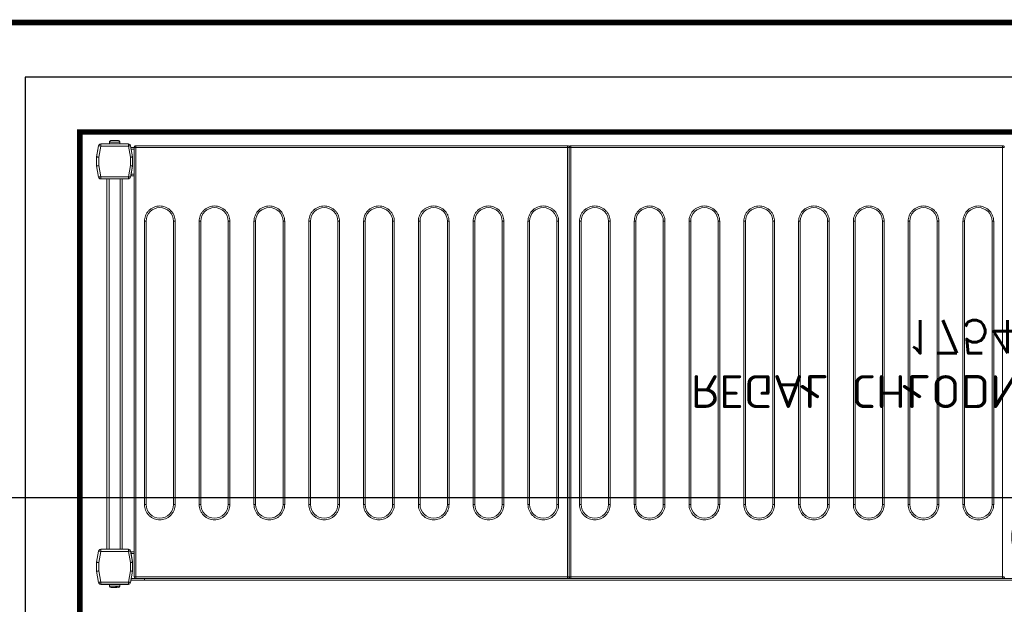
# Model space of a CAD drawing. Header units: millimetres. Extents: x 6161 to 8965, y -9035 to -5431.
# Tile 130 of 256: x 8078 to 8168, y -7031 to -6977. Entities that reach past the tile are written whole.
import ezdxf

# ---------------------------------------------------------------- set-up
doc = ezdxf.new("R2010")
doc.units = ezdxf.units.MM
doc.layers.add('Komory', color=132, linetype='Continuous')
doc.layers.add('Regały', color=3, linetype='Continuous')
doc.styles.add('Arch-Dim', font='romans.shx', dxfattribs={"width": 0.75})
doc.styles.add('RomanS', font='romans.shx')
doc.linetypes.add('BATTING', pattern='A,0.0001,-0.1,[134,ltypeshp.shx,S=0.1,R=0,X=-0.1,Y=0],-0.2,[134,ltypeshp.shx,S=0.1,R=180,X=0.1,Y=0],-0.1', length=0.4001)
doc.dimstyles.new('Standard 50', dxfattribs={"dimscale": 20, "dimtxt": 0.18, "dimasz": 0.18, "dimexe": 0.18, "dimexo": 0.0625, "dimgap": 0.09, "dimtad": 1, "dimdec": 1, "dimzin": 0, "dimdsep": 46, "dimtxsty": 'Arch-Dim', "dimcen": 0.09, "dimclrd": 2, "dimclre": 2, "dimclrt": 1, "dimadec": 0, "dimazin": 0, "dimtfac": 1, "dimtdec": 1, "dimtofl": 0, "dimtmove": 0, "dimatfit": 3, "dimfxl": 0, "dimtolj": 1, "dimtzin": 0, "dimarcsym": 0})

# ---------------------------------------------------------------- blocks, each defined once
blk = doc.blocks.new('*D588')
at = {"color": 2, "lineweight": -2, "transparency": 16777216}
for p, q in [((0, 1.25), (0, 46.971)), ((200, 1.25), (200, 46.971)), ((196.4, 43.371), (3.6, 43.371))]:
    blk.add_line(p, q, dxfattribs=at)
at = {"color": 2, "transparency": 16777216}
for points in [[(3.6, 43.971), (3.6, 42.771), (0, 43.371)], [(196.4, 43.971), (196.4, 42.771), (200, 43.371)]]:
    blk.add_solid(points, dxfattribs=at)
at = {"layer": 'Defpoints', "color": 0, "transparency": 16777216}
for p in [(0, 43.371), (0, 0), (200, 0)]:
    blk.add_point(p, dxfattribs=at)
at = {"color": 1, "transparency": 16777216, "insert": (100, 46.971), "char_height": 3.6, "attachment_point": 5, "style": 'Arch-Dim'}
blk.add_mtext('\\A1;200.0', dxfattribs=at)
blk = doc.blocks.new('*U59')
at = {"lineweight": 15}
for p, q in [((1.726, 0), (1.819, 0)), ((0.182, -0.465), (0, -1.5)), ((0.182, -0.474), (0, -1.509)), ((0.379, -0.509), (0.2, -1.526)), ((2.904, -0.3), (0.379, -0.3)), ((0.379, -0.309), (0.379, -0.509)), ((2.904, -0.309), (0.379, -0.309)), ((2.904, -0.509), (0.379, -0.509)), ((1.167, -0.15), (1.167, -0.3)), ((2.117, -0.15), (1.167, -0.15)), ((1.876, -0.12), (1.765, -0.12)), ((2.117, -0.3), (2.117, -0.15)), ((2.904, -0.509), (2.904, -0.309)), ((3.083, -1.526), (2.904, -0.509)), ((3.283, -1.5), (3.101, -0.465)), ((3.283, -1.509), (3.101, -0.474)), ((4.383, -0.675), (3.138, -0.675)), ((4.383, -0.825), (3.164, -0.825)), ((3.583, -0.879), (3.583, -0.835)), ((42.983, -0.835), (3.583, -0.835)), ((3.583, -0.985), (3.583, -0.879)), ((4.383, -0.825), (4.383, -0.675)), ((4.383, -0.675), (170.983, -0.675)), ((4.383, -0.835), (4.383, -0.825)), ((4.383, -0.825), (170.983, -0.825)), ((42.983, -0.835), (42.983, -0.879)), ((42.983, -0.879), (42.983, -0.985)), ((43.283, -0.879), (43.283, -0.835)), ((82.683, -0.835), (43.283, -0.835)), ((43.283, -0.985), (43.283, -0.879)), ((82.683, -0.835), (82.683, -0.879)), ((82.683, -0.879), (82.683, -0.985)), ((0, -1.5), (0, -2.3)), ((0, -1.509), (0, -2.291)), ((0.2, -1.526), (0.2, -2.291)), ((3.083, -2.291), (3.083, -1.526)), ((3.283, -1.509), (3.283, -1.5)), ((3.283, -2.291), (3.283, -1.509)), ((3.433, -0.985), (3.433, -40.185)), ((3.583, -0.985), (3.433, -0.985)), ((3.583, -0.985), (3.583, -40.185)), ((42.983, -0.985), (3.583, -0.985)), ((42.983, -40.185), (42.983, -0.985)), ((43.133, -0.985), (42.983, -0.985)), ((43.133, -40.185), (43.133, -0.985)), ((43.283, -0.985), (43.133, -0.985)), ((43.283, -0.985), (43.283, -40.185)), ((82.683, -0.985), (43.283, -0.985)), ((82.683, -40.185), (82.683, -0.985)), ((82.833, -0.985), (82.683, -0.985)), ((0, -2.291), (0.2, -2.291)), ((0, -2.3), (0, -2.302)), ((0.003, -2.326), (0.182, -3.343)), ((0.2, -2.291), (0.379, -3.309)), ((2.904, -3.309), (3.083, -2.291)), ((3.083, -2.291), (3.283, -2.291)), ((3.101, -3.343), (3.28, -2.326)), ((3.283, -2.375), (3.151, -3.125)), ((3.283, -2.3), (3.283, -2.291)), ((3.283, -2.3), (3.283, -2.375)), ((3.283, -2.301), (3.283, -2.3)), ((0.379, -3.309), (2.904, -3.309)), ((0.379, -3.309), (0.379, -3.509)), ((0.379, -3.509), (2.904, -3.509)), ((0.942, -3.509), (0.942, -37.3)), ((1.142, -3.509), (1.142, -37.3)), ((2.142, -3.509), (2.142, -37.3)), ((2.342, -3.509), (2.342, -37.3)), ((2.904, -3.509), (2.904, -3.309)), ((3.433, -3.275), (3.125, -3.275)), ((3.433, -3.125), (3.151, -3.125)), ((0.182, -37.465), (0, -38.5)), ((0, -38.5), (0.182, -37.465)), ((0.379, -37.5), (0.2, -38.517)), ((0.379, -37.3), (0.379, -37.5)), ((2.904, -37.3), (0.379, -37.3)), ((2.904, -37.5), (0.379, -37.5)), ((2.904, -37.5), (2.904, -37.3)), ((3.083, -38.517), (2.904, -37.5)), ((3.283, -38.5), (3.101, -37.465)), ((3.433, -37.575), (3.125, -37.575)), ((3.151, -37.725), (3.283, -38.475)), ((3.433, -37.725), (3.151, -37.725)), ((0, -38.5), (0, -39.283)), ((0, -39.3), (0, -38.5)), ((0.2, -38.517), (0.2, -39.283)), ((3.083, -39.283), (3.083, -38.517)), ((3.283, -38.475), (3.283, -38.5)), ((3.283, -39.283), (3.283, -38.5)), ((0, -39.283), (0.2, -39.283)), ((0.182, -40.335), (0, -39.3)), ((0.003, -39.317), (0.182, -40.335)), ((0.2, -39.283), (0.379, -40.3)), ((2.904, -40.3), (3.083, -39.283)), ((3.083, -39.283), (3.283, -39.283)), ((3.101, -40.335), (3.28, -39.317)), ((3.283, -39.3), (3.28, -39.317)), ((3.283, -39.283), (3.283, -39.3)), ((0.379, -40.3), (2.904, -40.3)), ((0.379, -40.3), (0.379, -40.5)), ((2.904, -40.5), (2.904, -40.3)), ((3.433, -40.175), (3.129, -40.175)), ((3.433, -40.025), (3.155, -40.025)), ((3.433, -40.185), (3.583, -40.185)), ((3.583, -40.185), (42.983, -40.185)), ((3.583, -40.185), (3.583, -40.332)), ((3.583, -40.332), (3.583, -40.335)), ((3.583, -40.335), (42.983, -40.335)), ((42.983, -40.185), (43.133, -40.185)), ((42.983, -40.332), (42.983, -40.185)), ((42.983, -40.335), (42.983, -40.332)), ((43.133, -40.185), (43.283, -40.185)), ((43.283, -40.185), (82.683, -40.185)), ((43.283, -40.185), (43.283, -40.332)), ((43.283, -40.332), (43.283, -40.335)), ((43.283, -40.335), (82.683, -40.335)), ((82.683, -40.185), (82.833, -40.185)), ((82.683, -40.332), (82.683, -40.185)), ((82.683, -40.335), (82.683, -40.332)), ((0.379, -40.5), (2.904, -40.5)), ((1.167, -40.5), (1.167, -40.65)), ((1.167, -40.65), (2.117, -40.65)), ((1.17, -40.68), (1.173, -40.68)), ((2.11, -40.68), (2.114, -40.68)), ((2.117, -40.65), (2.117, -40.5))]:
    blk.add_line(p, q, dxfattribs=at)
at = {"color": 253, "lineweight": 15, "true_color": 0xa6a6a6}
for p, q in [((4.363, -33.435), (4.363, -7.585)), ((4.363, -7.585), (4.513, -7.585)), ((4.513, -33.435), (4.513, -7.585)), ((7.013, -7.585), (7.013, -33.435)), ((7.163, -7.585), (7.013, -7.585)), ((7.163, -7.585), (7.163, -33.435)), ((9.363, -33.435), (9.363, -7.585)), ((9.363, -7.585), (9.513, -7.585)), ((9.513, -33.435), (9.513, -7.585)), ((12.013, -7.585), (12.013, -33.435)), ((12.163, -7.585), (12.013, -7.585)), ((12.163, -7.585), (12.163, -33.435)), ((14.363, -33.435), (14.363, -7.585)), ((14.363, -7.585), (14.513, -7.585)), ((14.513, -33.435), (14.513, -7.585)), ((17.013, -7.585), (17.013, -33.435)), ((17.163, -7.585), (17.013, -7.585)), ((17.163, -7.585), (17.163, -33.435)), ((19.363, -33.435), (19.363, -7.585)), ((19.363, -7.585), (19.513, -7.585)), ((19.513, -33.435), (19.513, -7.585)), ((22.013, -7.585), (22.013, -33.435)), ((22.163, -7.585), (22.013, -7.585)), ((22.163, -7.585), (22.163, -33.435)), ((24.363, -33.435), (24.363, -7.585)), ((24.363, -7.585), (24.513, -7.585)), ((24.513, -33.435), (24.513, -7.585)), ((27.013, -7.585), (27.013, -33.435)), ((27.163, -7.585), (27.013, -7.585)), ((27.163, -7.585), (27.163, -33.435)), ((29.363, -33.435), (29.363, -7.585)), ((29.363, -7.585), (29.513, -7.585)), ((29.513, -33.435), (29.513, -7.585)), ((32.013, -7.585), (32.013, -33.435)), ((32.163, -7.585), (32.013, -7.585)), ((32.163, -7.585), (32.163, -33.435)), ((34.363, -33.435), (34.363, -7.585)), ((34.363, -7.585), (34.513, -7.585)), ((34.513, -33.435), (34.513, -7.585)), ((37.013, -7.585), (37.013, -33.435)), ((37.163, -7.585), (37.013, -7.585)), ((37.163, -7.585), (37.163, -33.435)), ((39.363, -33.435), (39.363, -7.585)), ((39.363, -7.585), (39.513, -7.585)), ((39.513, -33.435), (39.513, -7.585)), ((42.013, -7.585), (42.013, -33.435)), ((42.163, -7.585), (42.013, -7.585)), ((42.163, -7.585), (42.163, -33.435)), ((44.063, -33.435), (44.063, -7.585)), ((44.063, -7.585), (44.213, -7.585)), ((44.213, -33.435), (44.213, -7.585)), ((46.713, -7.585), (46.713, -33.435)), ((46.863, -7.585), (46.713, -7.585)), ((46.863, -7.585), (46.863, -33.435)), ((49.063, -33.435), (49.063, -7.585)), ((49.063, -7.585), (49.213, -7.585)), ((49.213, -33.435), (49.213, -7.585)), ((51.713, -7.585), (51.713, -33.435)), ((51.863, -7.585), (51.713, -7.585)), ((51.863, -7.585), (51.863, -33.435)), ((54.063, -33.435), (54.063, -7.585)), ((54.063, -7.585), (54.213, -7.585)), ((54.213, -33.435), (54.213, -7.585)), ((56.713, -7.585), (56.713, -33.435)), ((56.863, -7.585), (56.713, -7.585)), ((56.863, -7.585), (56.863, -33.435)), ((59.063, -33.435), (59.063, -7.585)), ((59.063, -7.585), (59.213, -7.585)), ((59.213, -33.435), (59.213, -7.585)), ((61.713, -7.585), (61.713, -33.435)), ((61.863, -7.585), (61.713, -7.585)), ((61.863, -7.585), (61.863, -33.435)), ((64.063, -33.435), (64.063, -7.585)), ((64.063, -7.585), (64.213, -7.585)), ((64.213, -33.435), (64.213, -7.585)), ((66.713, -7.585), (66.713, -33.435)), ((66.863, -7.585), (66.713, -7.585)), ((66.863, -7.585), (66.863, -33.435)), ((69.063, -33.435), (69.063, -7.585)), ((69.063, -7.585), (69.213, -7.585)), ((69.213, -33.435), (69.213, -7.585)), ((71.713, -7.585), (71.713, -33.435)), ((71.863, -7.585), (71.713, -7.585)), ((71.863, -7.585), (71.863, -33.435)), ((74.063, -33.435), (74.063, -7.585)), ((74.063, -7.585), (74.213, -7.585)), ((74.213, -33.435), (74.213, -7.585)), ((76.713, -7.585), (76.713, -33.435)), ((76.863, -7.585), (76.713, -7.585)), ((76.863, -7.585), (76.863, -33.435)), ((79.063, -33.435), (79.063, -7.585)), ((79.063, -7.585), (79.213, -7.585)), ((79.213, -33.435), (79.213, -7.585)), ((81.713, -7.585), (81.713, -33.435)), ((81.863, -7.585), (81.713, -7.585)), ((81.863, -7.585), (81.863, -33.435)), ((4.513, -33.435), (4.363, -33.435)), ((7.163, -33.435), (7.013, -33.435)), ((9.513, -33.435), (9.363, -33.435)), ((12.163, -33.435), (12.013, -33.435)), ((14.513, -33.435), (14.363, -33.435)), ((17.163, -33.435), (17.013, -33.435)), ((19.513, -33.435), (19.363, -33.435)), ((22.163, -33.435), (22.013, -33.435)), ((24.513, -33.435), (24.363, -33.435)), ((27.163, -33.435), (27.013, -33.435)), ((29.513, -33.435), (29.363, -33.435)), ((32.163, -33.435), (32.013, -33.435)), ((34.513, -33.435), (34.363, -33.435)), ((37.163, -33.435), (37.013, -33.435)), ((39.513, -33.435), (39.363, -33.435)), ((42.163, -33.435), (42.013, -33.435)), ((44.213, -33.435), (44.063, -33.435)), ((46.863, -33.435), (46.713, -33.435)), ((49.213, -33.435), (49.063, -33.435)), ((51.863, -33.435), (51.713, -33.435)), ((54.213, -33.435), (54.063, -33.435)), ((56.863, -33.435), (56.713, -33.435)), ((59.213, -33.435), (59.063, -33.435)), ((61.863, -33.435), (61.713, -33.435)), ((64.213, -33.435), (64.063, -33.435)), ((66.863, -33.435), (66.713, -33.435)), ((69.213, -33.435), (69.063, -33.435)), ((71.863, -33.435), (71.713, -33.435)), ((74.213, -33.435), (74.063, -33.435)), ((76.863, -33.435), (76.713, -33.435)), ((79.213, -33.435), (79.063, -33.435)), ((81.863, -33.435), (81.713, -33.435))]:
    blk.add_line(p, q, dxfattribs=at)
at = {"lineweight": 15, "flags": 128}
for points in [[(0.379, -0.509), (0.341, -0.502), (0.304, -0.495), (0.27, -0.489), (0.24, -0.484), (0.216, -0.48), (0.197, -0.477), (0.186, -0.475), (0.182, -0.474)], [(3.101, -0.474), (3.097, -0.475), (3.086, -0.477), (3.068, -0.48), (3.043, -0.484), (3.013, -0.489), (2.979, -0.495), (2.942, -0.502), (2.904, -0.509)], [(0, -1.509), (0.003, -1.509), (0.012, -1.51), (0.027, -1.511), (0.047, -1.513), (0.071, -1.515), (0.1, -1.517), (0.132, -1.52), (0.165, -1.523), (0.2, -1.526)], [(3.083, -1.526), (3.122, -1.523), (3.16, -1.52), (3.194, -1.517), (3.225, -1.514), (3.249, -1.512), (3.268, -1.51), (3.279, -1.509), (3.283, -1.509)], [(0.2, -2.291), (0.162, -2.298), (0.125, -2.305), (0.091, -2.311), (0.061, -2.316), (0.036, -2.32), (0.018, -2.323), (0.007, -2.325), (0.003, -2.326)], [(3.28, -2.326), (3.276, -2.325), (3.265, -2.323), (3.247, -2.32), (3.222, -2.316), (3.193, -2.311), (3.159, -2.305), (3.122, -2.298), (3.083, -2.291)], [(0.182, -3.343), (0.186, -3.343), (0.197, -3.341), (0.216, -3.338), (0.24, -3.333), (0.27, -3.328), (0.304, -3.322), (0.341, -3.316), (0.379, -3.309)], [(2.904, -3.309), (2.942, -3.316), (2.979, -3.322), (3.013, -3.328), (3.043, -3.333), (3.068, -3.338), (3.086, -3.341), (3.097, -3.343), (3.101, -3.343)], [(3.151, -3.125), (3.146, -3.154), (3.141, -3.182), (3.136, -3.208), (3.132, -3.231), (3.129, -3.25), (3.127, -3.264), (3.125, -3.272), (3.125, -3.275)], [(0.379, -37.5), (0.341, -37.493), (0.304, -37.487), (0.27, -37.481), (0.24, -37.475), (0.216, -37.471), (0.197, -37.468), (0.186, -37.466), (0.182, -37.465)], [(3.101, -37.465), (3.097, -37.466), (3.086, -37.468), (3.068, -37.471), (3.043, -37.475), (3.013, -37.481), (2.979, -37.487), (2.942, -37.493), (2.904, -37.5)], [(3.125, -37.575), (3.125, -37.578), (3.127, -37.586), (3.129, -37.6), (3.132, -37.619), (3.136, -37.642), (3.141, -37.668), (3.146, -37.696), (3.151, -37.725)], [(0, -38.5), (0.004, -38.5), (0.015, -38.501), (0.034, -38.503), (0.059, -38.505), (0.089, -38.508), (0.123, -38.511), (0.161, -38.514), (0.2, -38.517)], [(3.083, -38.517), (3.118, -38.514), (3.152, -38.512), (3.183, -38.509), (3.212, -38.506), (3.236, -38.504), (3.256, -38.502), (3.271, -38.501), (3.28, -38.5), (3.283, -38.5)], [(0.2, -39.283), (0.162, -39.289), (0.125, -39.296), (0.091, -39.302), (0.061, -39.307), (0.036, -39.311), (0.018, -39.315), (0.007, -39.317), (0.003, -39.317)], [(3.28, -39.317), (3.276, -39.317), (3.265, -39.315), (3.247, -39.311), (3.222, -39.307), (3.193, -39.302), (3.159, -39.296), (3.122, -39.289), (3.083, -39.283)], [(0.182, -40.335), (0.186, -40.334), (0.197, -40.332), (0.216, -40.329), (0.24, -40.325), (0.27, -40.319), (0.304, -40.313), (0.341, -40.307), (0.379, -40.3)], [(2.904, -40.3), (2.942, -40.307), (2.979, -40.313), (3.013, -40.319), (3.043, -40.325), (3.068, -40.329), (3.086, -40.332), (3.097, -40.334), (3.101, -40.335)]]:
    blk.add_lwpolyline(points, dxfattribs=at)
at = {"lineweight": 15}
for centre, radius, start, end in [((0.379, -0.5), 0.2, 90, 170), ((0.379, -0.509), 0.2, 90, 170), ((1.317, -0.15), 0.15, 90, 180), ((1.967, -0.15), 0.15, 0, 90), ((2.904, -0.5), 0.2, 10, 90), ((2.904, -0.509), 0.2, 10, 90), ((3.583, -0.985), 0.15, 90, 180), ((42.983, -0.985), 0.15, 0, 90), ((43.283, -0.985), 0.15, 90, 180), ((82.683, -0.985), 0.15, 0, 90), ((82.983, -0.985), 0.15, 90, 180), ((0.2, -2.291), 0.2, 180, 190), ((3.083, -2.291), 0.2, 350, 0), ((0.379, -3.309), 0.2, 190, 270), ((2.904, -3.309), 0.2, 270, 350), ((0.379, -37.5), 0.2, 90, 170), ((0.379, -37.5), 0.2, 90, 170), ((2.904, -37.5), 0.2, 10, 90), ((0.2, -39.283), 0.2, 180, 190), ((3.083, -39.283), 0.2, 350, 0), ((0.379, -40.3), 0.2, 190, 270), ((0.379, -40.3), 0.2, 190, 270), ((2.904, -40.3), 0.2, 270, 350), ((1.317, -40.65), 0.15, 180, 191.53696), ((1.967, -40.65), 0.15, 348.46304, 0)]:
    blk.add_arc(centre, radius, start, end, dxfattribs=at)
at = {"color": 253, "lineweight": 15, "true_color": 0xa6a6a6}
for centre, start, end in [((5.763, -7.585), 0, 180), ((10.763, -7.585), 0, 180), ((15.763, -7.585), 0, 180), ((20.763, -7.585), 0, 180), ((25.763, -7.585), 0, 180), ((30.763, -7.585), 0, 180), ((35.763, -7.585), 0, 180), ((40.763, -7.585), 0, 180), ((45.463, -7.585), 0, 180), ((50.463, -7.585), 0, 180), ((55.463, -7.585), 0, 180), ((60.463, -7.585), 0, 180), ((65.463, -7.585), 0, 180), ((70.463, -7.585), 0, 180), ((75.463, -7.585), 0, 180), ((80.463, -7.585), 0, 180), ((5.763, -33.435), 180, 0), ((10.763, -33.435), 180, 0), ((15.763, -33.435), 180, 0), ((20.763, -33.435), 180, 0), ((25.763, -33.435), 180, 0), ((30.763, -33.435), 180, 0), ((35.763, -33.435), 180, 0), ((40.763, -33.435), 180, 0), ((45.463, -33.435), 180, 0), ((50.463, -33.435), 180, 0), ((55.463, -33.435), 180, 0), ((60.463, -33.435), 180, 0), ((65.463, -33.435), 180, 0), ((70.463, -33.435), 180, 0), ((75.463, -33.435), 180, 0), ((80.463, -33.435), 180, 0)]:
    blk.add_arc(centre, 1.25, start, end, dxfattribs=at)
at = {"lineweight": 15}
for points, knots in [([(1.708, 0), (1.672, 0), (1.597, 0), (1.486, 0), (1.395, 0), (1.338, 0), (1.312, 0), (1.318, 0), (1.319, 0)], [0, 0, 0, 0, 0.188945, 0.389816, 0.590684, 0.779625, 0.968579, 1, 1, 1, 1]), ([(1.765, -0.12), (1.763, -0.104), (1.759, -0.072), (1.746, -0.033), (1.729, -0.006), (1.715, -0.002), (1.708, 0)], [0, 0, 0, 0, 0.243636, 0.487267, 0.73198, 1, 1, 1, 1]), ([(1.921, 0), (1.915, 0), (1.893, 0), (1.849, 0), (1.819, 0)], [0, 0, 0, 0, 0.31192, 1, 1, 1, 1]), ([(1.819, 0), (1.826, -0.002), (1.839, -0.005), (1.856, -0.031), (1.87, -0.07), (1.874, -0.103), (1.876, -0.12)], [0, 0, 0, 0, 0.250222, 0.500532, 0.748158, 1, 1, 1, 1]), ([(3.433, -40.183), (3.435, -40.202), (3.439, -40.24), (3.467, -40.28), (3.497, -40.305), (3.523, -40.32), (3.553, -40.329), (3.573, -40.331), (3.583, -40.332)], [0, 0, 0, 0, 0.238266, 0.485424, 0.612038, 0.739974, 0.869231, 1, 1, 1, 1]), ([(42.983, -40.332), (42.993, -40.331), (43.014, -40.329), (43.043, -40.32), (43.07, -40.305), (43.1, -40.28), (43.128, -40.24), (43.131, -40.202), (43.133, -40.183)], [0, 0, 0, 0, 0.130769, 0.260022, 0.387963, 0.514577, 0.761736, 1, 1, 1, 1]), ([(43.133, -40.183), (43.135, -40.202), (43.139, -40.24), (43.167, -40.28), (43.197, -40.305), (43.223, -40.32), (43.253, -40.329), (43.273, -40.331), (43.283, -40.332)], [0, 0, 0, 0, 0.238268, 0.485429, 0.612034, 0.739976, 0.86923, 1, 1, 1, 1]), ([(82.683, -40.332), (82.693, -40.331), (82.714, -40.329), (82.743, -40.32), (82.77, -40.305), (82.8, -40.28), (82.828, -40.24), (82.831, -40.202), (82.833, -40.183)], [0, 0, 0, 0, 0.130758, 0.260025, 0.387956, 0.514571, 0.761733, 1, 1, 1, 1]), ([(1.173, -40.68), (1.178, -40.696), (1.188, -40.728), (1.223, -40.767), (1.268, -40.794), (1.304, -40.798), (1.322, -40.8)], [0, 0, 0, 0, 0.243643, 0.487245, 0.731956, 1, 1, 1, 1]), ([(1.322, -40.8), (1.332, -40.8), (1.353, -40.8), (1.43, -40.8), (1.53, -40.8), (1.642, -40.8), (1.753, -40.8), (1.853, -40.8), (1.93, -40.8), (1.951, -40.8), (1.961, -40.8)], [0, 0, 0, 0, 0.121175, 0.250001, 0.378823, 0.5, 0.621177, 0.749999, 0.878825, 1, 1, 1, 1]), ([(1.961, -40.8), (1.978, -40.798), (2.013, -40.795), (2.058, -40.769), (2.094, -40.73), (2.105, -40.697), (2.11, -40.68)], [0, 0, 0, 0, 0.250219, 0.500551, 0.74815, 1, 1, 1, 1])]:
    blk.add_open_spline(points, degree=3, knots=knots, dxfattribs=at)
at = {"color": 253, "lineweight": 15, "true_color": 0xa6a6a6}
for points, knots in [([(4.363, -7.585), (4.368, -7.5), (4.377, -7.324), (4.455, -7.063), (4.584, -6.812), (4.766, -6.588), (4.99, -6.406), (5.241, -6.276), (5.502, -6.201), (5.763, -6.177), (6.024, -6.201), (6.285, -6.276), (6.536, -6.406), (6.76, -6.588), (6.942, -6.812), (7.071, -7.063), (7.149, -7.324), (7.159, -7.5), (7.163, -7.585)], [0, 0, 0, 0, 0.058258, 0.120006, 0.18432, 0.25, 0.315679, 0.379994, 0.441742, 0.5, 0.558258, 0.620006, 0.684321, 0.75, 0.81568, 0.879994, 0.941742, 1, 1, 1, 1]), ([(9.363, -7.585), (9.368, -7.5), (9.377, -7.324), (9.455, -7.063), (9.584, -6.812), (9.766, -6.588), (9.99, -6.406), (10.241, -6.276), (10.502, -6.201), (10.763, -6.177), (11.024, -6.201), (11.285, -6.276), (11.536, -6.406), (11.76, -6.588), (11.942, -6.812), (12.071, -7.063), (12.149, -7.324), (12.159, -7.5), (12.163, -7.585)], [0, 0, 0, 0, 0.058258, 0.120006, 0.18432, 0.25, 0.315679, 0.379994, 0.441742, 0.5, 0.558258, 0.620006, 0.684321, 0.75, 0.81568, 0.879994, 0.941742, 1, 1, 1, 1]), ([(14.363, -7.585), (14.368, -7.5), (14.377, -7.324), (14.455, -7.063), (14.584, -6.812), (14.766, -6.588), (14.99, -6.406), (15.241, -6.276), (15.502, -6.201), (15.763, -6.177), (16.024, -6.201), (16.285, -6.276), (16.536, -6.406), (16.76, -6.588), (16.942, -6.812), (17.071, -7.063), (17.149, -7.324), (17.159, -7.5), (17.163, -7.585)], [0, 0, 0, 0, 0.058258, 0.120006, 0.18432, 0.25, 0.315679, 0.379994, 0.441742, 0.5, 0.558258, 0.620006, 0.684321, 0.75, 0.81568, 0.879994, 0.941742, 1, 1, 1, 1]), ([(19.363, -7.585), (19.368, -7.5), (19.377, -7.324), (19.455, -7.063), (19.584, -6.812), (19.766, -6.588), (19.99, -6.406), (20.241, -6.276), (20.502, -6.201), (20.763, -6.177), (21.024, -6.201), (21.285, -6.276), (21.536, -6.406), (21.76, -6.588), (21.942, -6.812), (22.071, -7.063), (22.149, -7.324), (22.159, -7.5), (22.163, -7.585)], [0, 0, 0, 0, 0.058258, 0.120006, 0.18432, 0.25, 0.315679, 0.379994, 0.441742, 0.5, 0.558258, 0.620006, 0.684321, 0.75, 0.81568, 0.879994, 0.941742, 1, 1, 1, 1]), ([(24.363, -7.585), (24.368, -7.5), (24.377, -7.324), (24.455, -7.063), (24.584, -6.812), (24.766, -6.588), (24.99, -6.406), (25.241, -6.276), (25.502, -6.201), (25.763, -6.177), (26.024, -6.201), (26.285, -6.276), (26.536, -6.406), (26.76, -6.588), (26.942, -6.812), (27.071, -7.063), (27.149, -7.324), (27.159, -7.5), (27.163, -7.585)], [0, 0, 0, 0, 0.058258, 0.120006, 0.18432, 0.25, 0.315679, 0.379994, 0.441742, 0.5, 0.558258, 0.620006, 0.68432, 0.75, 0.81568, 0.879994, 0.941742, 1, 1, 1, 1]), ([(29.363, -7.585), (29.368, -7.5), (29.377, -7.324), (29.455, -7.063), (29.584, -6.812), (29.766, -6.588), (29.99, -6.406), (30.241, -6.276), (30.502, -6.201), (30.763, -6.177), (31.024, -6.201), (31.285, -6.276), (31.536, -6.406), (31.76, -6.588), (31.942, -6.812), (32.071, -7.063), (32.149, -7.324), (32.159, -7.5), (32.163, -7.585)], [0, 0, 0, 0, 0.058258, 0.120006, 0.18432, 0.25, 0.315679, 0.379994, 0.441742, 0.5, 0.558258, 0.620006, 0.684321, 0.75, 0.81568, 0.879994, 0.941742, 1, 1, 1, 1]), ([(34.363, -7.585), (34.368, -7.5), (34.377, -7.324), (34.455, -7.063), (34.584, -6.812), (34.766, -6.588), (34.99, -6.406), (35.241, -6.276), (35.502, -6.201), (35.763, -6.177), (36.024, -6.201), (36.285, -6.276), (36.536, -6.406), (36.76, -6.588), (36.942, -6.812), (37.071, -7.063), (37.149, -7.324), (37.159, -7.5), (37.163, -7.585)], [0, 0, 0, 0, 0.058258, 0.120006, 0.18432, 0.25, 0.315679, 0.379994, 0.441742, 0.5, 0.558258, 0.620006, 0.684321, 0.75, 0.81568, 0.879994, 0.941742, 1, 1, 1, 1]), ([(39.363, -7.585), (39.368, -7.5), (39.377, -7.324), (39.455, -7.063), (39.584, -6.812), (39.766, -6.588), (39.99, -6.406), (40.241, -6.276), (40.502, -6.201), (40.763, -6.177), (41.024, -6.201), (41.285, -6.276), (41.536, -6.406), (41.76, -6.588), (41.942, -6.812), (42.071, -7.063), (42.149, -7.324), (42.159, -7.5), (42.163, -7.585)], [0, 0, 0, 0, 0.058258, 0.120006, 0.18432, 0.25, 0.315679, 0.379994, 0.441742, 0.5, 0.558258, 0.620006, 0.684321, 0.75, 0.81568, 0.879994, 0.941742, 1, 1, 1, 1]), ([(44.063, -7.585), (44.068, -7.5), (44.077, -7.324), (44.155, -7.063), (44.284, -6.812), (44.466, -6.588), (44.69, -6.406), (44.941, -6.276), (45.202, -6.201), (45.463, -6.177), (45.724, -6.201), (45.985, -6.276), (46.236, -6.406), (46.46, -6.588), (46.642, -6.812), (46.771, -7.063), (46.849, -7.324), (46.859, -7.5), (46.863, -7.585)], [0, 0, 0, 0, 0.058258, 0.120006, 0.18432, 0.25, 0.31568, 0.379994, 0.441742, 0.5, 0.558258, 0.620006, 0.68432, 0.75, 0.81568, 0.879994, 0.941742, 1, 1, 1, 1]), ([(49.063, -7.585), (49.068, -7.5), (49.077, -7.324), (49.155, -7.063), (49.284, -6.812), (49.466, -6.588), (49.69, -6.406), (49.941, -6.276), (50.202, -6.201), (50.463, -6.177), (50.724, -6.201), (50.985, -6.276), (51.236, -6.406), (51.46, -6.588), (51.642, -6.812), (51.771, -7.063), (51.849, -7.324), (51.859, -7.5), (51.863, -7.585)], [0, 0, 0, 0, 0.058258, 0.120006, 0.18432, 0.25, 0.315679, 0.379995, 0.441742, 0.5, 0.558258, 0.620005, 0.684321, 0.75, 0.81568, 0.879994, 0.941742, 1, 1, 1, 1]), ([(54.063, -7.585), (54.068, -7.5), (54.077, -7.324), (54.155, -7.063), (54.284, -6.812), (54.466, -6.588), (54.69, -6.406), (54.941, -6.276), (55.202, -6.201), (55.463, -6.177), (55.724, -6.201), (55.985, -6.276), (56.236, -6.406), (56.46, -6.588), (56.642, -6.812), (56.771, -7.063), (56.849, -7.324), (56.859, -7.5), (56.863, -7.585)], [0, 0, 0, 0, 0.058258, 0.120006, 0.18432, 0.25, 0.31568, 0.379994, 0.441742, 0.5, 0.558258, 0.620006, 0.68432, 0.75, 0.81568, 0.879994, 0.941742, 1, 1, 1, 1]), ([(59.063, -7.585), (59.068, -7.5), (59.077, -7.324), (59.155, -7.063), (59.284, -6.812), (59.466, -6.588), (59.69, -6.406), (59.941, -6.276), (60.202, -6.201), (60.463, -6.177), (60.724, -6.201), (60.985, -6.276), (61.236, -6.406), (61.46, -6.588), (61.642, -6.812), (61.771, -7.063), (61.849, -7.324), (61.859, -7.5), (61.863, -7.585)], [0, 0, 0, 0, 0.058258, 0.120006, 0.18432, 0.25, 0.315679, 0.379995, 0.441742, 0.5, 0.558258, 0.620006, 0.684321, 0.75, 0.81568, 0.879994, 0.941742, 1, 1, 1, 1]), ([(64.063, -7.585), (64.068, -7.5), (64.077, -7.324), (64.155, -7.063), (64.284, -6.812), (64.466, -6.588), (64.69, -6.406), (64.941, -6.276), (65.202, -6.201), (65.463, -6.177), (65.724, -6.201), (65.985, -6.276), (66.236, -6.406), (66.46, -6.588), (66.642, -6.812), (66.771, -7.063), (66.849, -7.324), (66.859, -7.5), (66.863, -7.585)], [0, 0, 0, 0, 0.058258, 0.120006, 0.18432, 0.25, 0.315679, 0.379995, 0.441741, 0.5, 0.558258, 0.620006, 0.68432, 0.75, 0.81568, 0.879994, 0.941742, 1, 1, 1, 1]), ([(69.063, -7.585), (69.068, -7.5), (69.077, -7.324), (69.155, -7.063), (69.284, -6.812), (69.466, -6.588), (69.69, -6.406), (69.941, -6.276), (70.202, -6.201), (70.463, -6.177), (70.724, -6.201), (70.985, -6.276), (71.236, -6.406), (71.46, -6.588), (71.642, -6.812), (71.771, -7.063), (71.849, -7.324), (71.859, -7.5), (71.863, -7.585)], [0, 0, 0, 0, 0.058258, 0.120006, 0.184321, 0.25, 0.31568, 0.379994, 0.441742, 0.5, 0.558259, 0.620005, 0.68432, 0.75, 0.815679, 0.879994, 0.941742, 1, 1, 1, 1]), ([(74.063, -7.585), (74.068, -7.5), (74.077, -7.324), (74.155, -7.063), (74.284, -6.812), (74.466, -6.588), (74.69, -6.406), (74.941, -6.276), (75.202, -6.201), (75.463, -6.177), (75.724, -6.201), (75.985, -6.276), (76.236, -6.406), (76.46, -6.588), (76.642, -6.812), (76.771, -7.063), (76.849, -7.324), (76.859, -7.5), (76.863, -7.585)], [0, 0, 0, 0, 0.058258, 0.120006, 0.18432, 0.25, 0.31568, 0.379994, 0.441742, 0.5, 0.558257, 0.620005, 0.684321, 0.75, 0.81568, 0.879994, 0.941742, 1, 1, 1, 1]), ([(79.063, -7.585), (79.068, -7.5), (79.077, -7.324), (79.155, -7.063), (79.284, -6.812), (79.466, -6.588), (79.69, -6.406), (79.941, -6.276), (80.202, -6.201), (80.463, -6.177), (80.724, -6.201), (80.985, -6.276), (81.236, -6.406), (81.46, -6.588), (81.642, -6.812), (81.771, -7.063), (81.849, -7.324), (81.859, -7.5), (81.863, -7.585)], [0, 0, 0, 0, 0.058258, 0.120006, 0.18432, 0.25, 0.315679, 0.379994, 0.441742, 0.500001, 0.558258, 0.620006, 0.684321, 0.75, 0.81568, 0.879994, 0.941742, 1, 1, 1, 1]), ([(7.163, -33.435), (7.159, -33.52), (7.149, -33.696), (7.071, -33.957), (6.942, -34.208), (6.76, -34.432), (6.536, -34.614), (6.285, -34.744), (6.024, -34.819), (5.763, -34.843), (5.502, -34.819), (5.241, -34.744), (4.99, -34.614), (4.766, -34.432), (4.584, -34.208), (4.455, -33.957), (4.377, -33.696), (4.368, -33.52), (4.363, -33.435)], [0, 0, 0, 0, 0.058258, 0.120006, 0.18432, 0.25, 0.31568, 0.379994, 0.441742, 0.5, 0.558258, 0.620006, 0.68432, 0.75, 0.81568, 0.879994, 0.941742, 1, 1, 1, 1]), ([(12.163, -33.435), (12.159, -33.52), (12.149, -33.696), (12.071, -33.957), (11.942, -34.208), (11.76, -34.432), (11.536, -34.614), (11.285, -34.744), (11.024, -34.819), (10.763, -34.843), (10.502, -34.819), (10.241, -34.744), (9.99, -34.614), (9.766, -34.432), (9.584, -34.208), (9.455, -33.957), (9.377, -33.696), (9.368, -33.52), (9.363, -33.435)], [0, 0, 0, 0, 0.058258, 0.120006, 0.18432, 0.25, 0.31568, 0.379994, 0.441742, 0.5, 0.558258, 0.620006, 0.68432, 0.75, 0.81568, 0.879994, 0.941742, 1, 1, 1, 1]), ([(17.163, -33.435), (17.159, -33.52), (17.149, -33.696), (17.071, -33.957), (16.942, -34.208), (16.76, -34.432), (16.536, -34.614), (16.285, -34.744), (16.024, -34.819), (15.763, -34.843), (15.502, -34.819), (15.241, -34.744), (14.99, -34.614), (14.766, -34.432), (14.584, -34.208), (14.455, -33.957), (14.377, -33.696), (14.368, -33.52), (14.363, -33.435)], [0, 0, 0, 0, 0.058258, 0.120006, 0.18432, 0.25, 0.31568, 0.379994, 0.441742, 0.5, 0.558258, 0.620006, 0.68432, 0.75, 0.81568, 0.879994, 0.941742, 1, 1, 1, 1]), ([(22.163, -33.435), (22.159, -33.52), (22.149, -33.696), (22.071, -33.957), (21.942, -34.208), (21.76, -34.432), (21.536, -34.614), (21.285, -34.744), (21.024, -34.819), (20.763, -34.843), (20.502, -34.819), (20.241, -34.744), (19.99, -34.614), (19.766, -34.432), (19.584, -34.208), (19.455, -33.957), (19.377, -33.696), (19.368, -33.52), (19.363, -33.435)], [0, 0, 0, 0, 0.058258, 0.120006, 0.18432, 0.25, 0.31568, 0.379994, 0.441742, 0.5, 0.558258, 0.620006, 0.68432, 0.75, 0.81568, 0.879994, 0.941742, 1, 1, 1, 1]), ([(27.163, -33.435), (27.159, -33.52), (27.149, -33.696), (27.071, -33.957), (26.942, -34.208), (26.76, -34.432), (26.536, -34.614), (26.285, -34.744), (26.024, -34.819), (25.763, -34.843), (25.502, -34.819), (25.241, -34.744), (24.99, -34.614), (24.766, -34.432), (24.584, -34.208), (24.455, -33.957), (24.377, -33.696), (24.368, -33.52), (24.363, -33.435)], [0, 0, 0, 0, 0.058258, 0.1200056, 0.1843204, 0.2500001, 0.3156797, 0.3799945, 0.4417421, 0.4999999, 0.558258, 0.6200056, 0.6843204, 0.75, 0.8156797, 0.8799945, 0.941742, 1, 1, 1, 1]), ([(32.163, -33.435), (32.159, -33.52), (32.149, -33.696), (32.071, -33.957), (31.942, -34.208), (31.76, -34.432), (31.536, -34.614), (31.285, -34.744), (31.024, -34.819), (30.763, -34.843), (30.502, -34.819), (30.241, -34.744), (29.99, -34.614), (29.766, -34.432), (29.584, -34.208), (29.455, -33.957), (29.377, -33.696), (29.368, -33.52), (29.363, -33.435)], [0, 0, 0, 0, 0.058258, 0.120006, 0.18432, 0.25, 0.315679, 0.379994, 0.441742, 0.5, 0.558258, 0.620006, 0.68432, 0.75, 0.81568, 0.879994, 0.941742, 1, 1, 1, 1]), ([(37.163, -33.435), (37.159, -33.52), (37.149, -33.696), (37.071, -33.957), (36.942, -34.208), (36.76, -34.432), (36.536, -34.614), (36.285, -34.744), (36.024, -34.819), (35.763, -34.843), (35.502, -34.819), (35.241, -34.744), (34.99, -34.614), (34.766, -34.432), (34.584, -34.208), (34.455, -33.957), (34.377, -33.696), (34.368, -33.52), (34.363, -33.435)], [0, 0, 0, 0, 0.058258, 0.120006, 0.18432, 0.25, 0.31568, 0.379994, 0.441742, 0.5, 0.558258, 0.620006, 0.684321, 0.75, 0.81568, 0.879994, 0.941742, 1, 1, 1, 1]), ([(42.163, -33.435), (42.159, -33.52), (42.149, -33.696), (42.071, -33.957), (41.942, -34.208), (41.76, -34.432), (41.536, -34.614), (41.285, -34.744), (41.024, -34.819), (40.763, -34.843), (40.502, -34.819), (40.241, -34.744), (39.99, -34.614), (39.766, -34.432), (39.584, -34.208), (39.455, -33.957), (39.377, -33.696), (39.368, -33.52), (39.363, -33.435)], [0, 0, 0, 0, 0.058258, 0.120006, 0.18432, 0.25, 0.31568, 0.379994, 0.441742, 0.5, 0.558258, 0.620006, 0.684321, 0.75, 0.81568, 0.879995, 0.941742, 1, 1, 1, 1]), ([(46.863, -33.435), (46.859, -33.52), (46.849, -33.696), (46.771, -33.957), (46.642, -34.208), (46.46, -34.432), (46.236, -34.614), (45.985, -34.744), (45.724, -34.819), (45.463, -34.843), (45.202, -34.819), (44.941, -34.744), (44.69, -34.614), (44.466, -34.432), (44.284, -34.208), (44.155, -33.957), (44.077, -33.696), (44.068, -33.52), (44.063, -33.435)], [0, 0, 0, 0, 0.058258, 0.1200056, 0.1843202, 0.2499998, 0.3156797, 0.3799942, 0.4417421, 0.4999999, 0.5582577, 0.6200057, 0.6843201, 0.75, 0.8156797, 0.8799943, 0.9417421, 1, 1, 1, 1]), ([(51.863, -33.435), (51.859, -33.52), (51.849, -33.696), (51.771, -33.957), (51.642, -34.208), (51.46, -34.432), (51.236, -34.614), (50.985, -34.744), (50.724, -34.819), (50.463, -34.843), (50.202, -34.819), (49.941, -34.744), (49.69, -34.614), (49.466, -34.432), (49.284, -34.208), (49.155, -33.957), (49.077, -33.696), (49.068, -33.52), (49.063, -33.435)], [0, 0, 0, 0, 0.058258, 0.120006, 0.18432, 0.25, 0.31568, 0.379995, 0.441742, 0.5, 0.558258, 0.620005, 0.68432, 0.75, 0.81568, 0.879994, 0.941742, 1, 1, 1, 1]), ([(56.863, -33.435), (56.859, -33.52), (56.849, -33.696), (56.771, -33.957), (56.642, -34.208), (56.46, -34.432), (56.236, -34.614), (55.985, -34.744), (55.724, -34.819), (55.463, -34.843), (55.202, -34.819), (54.941, -34.744), (54.69, -34.614), (54.466, -34.432), (54.284, -34.208), (54.155, -33.957), (54.077, -33.696), (54.068, -33.52), (54.063, -33.435)], [0, 0, 0, 0, 0.0582579, 0.1200057, 0.1843203, 0.25, 0.3156799, 0.3799943, 0.4417423, 0.5000001, 0.5582579, 0.6200058, 0.6843203, 0.7500002, 0.8156798, 0.8799944, 0.941742, 1, 1, 1, 1]), ([(61.863, -33.435), (61.859, -33.52), (61.849, -33.696), (61.771, -33.957), (61.642, -34.208), (61.46, -34.432), (61.236, -34.614), (60.985, -34.744), (60.724, -34.819), (60.463, -34.843), (60.202, -34.819), (59.941, -34.744), (59.69, -34.614), (59.466, -34.432), (59.284, -34.208), (59.155, -33.957), (59.077, -33.696), (59.068, -33.52), (59.063, -33.435)], [0, 0, 0, 0, 0.058258, 0.120005, 0.18432, 0.25, 0.31568, 0.379994, 0.441742, 0.5, 0.558258, 0.620005, 0.684321, 0.75, 0.81568, 0.879995, 0.941742, 1, 1, 1, 1]), ([(66.863, -33.435), (66.859, -33.52), (66.849, -33.696), (66.771, -33.957), (66.642, -34.208), (66.46, -34.432), (66.236, -34.614), (65.985, -34.744), (65.724, -34.819), (65.463, -34.843), (65.202, -34.819), (64.941, -34.744), (64.69, -34.614), (64.466, -34.432), (64.284, -34.208), (64.155, -33.957), (64.077, -33.696), (64.068, -33.52), (64.063, -33.435)], [0, 0, 0, 0, 0.058258, 0.120005, 0.18432, 0.25, 0.31568, 0.379994, 0.441742, 0.5, 0.558259, 0.620005, 0.68432, 0.75, 0.81568, 0.879994, 0.941742, 1, 1, 1, 1]), ([(71.863, -33.435), (71.859, -33.52), (71.849, -33.696), (71.771, -33.957), (71.642, -34.208), (71.46, -34.432), (71.236, -34.614), (70.985, -34.744), (70.724, -34.819), (70.463, -34.843), (70.202, -34.819), (69.941, -34.744), (69.69, -34.614), (69.466, -34.432), (69.284, -34.208), (69.155, -33.957), (69.077, -33.696), (69.068, -33.52), (69.063, -33.435)], [0, 0, 0, 0, 0.058258, 0.120005, 0.184321, 0.25, 0.31568, 0.379995, 0.441741, 0.5, 0.558258, 0.620006, 0.68432, 0.75, 0.815679, 0.879995, 0.941742, 1, 1, 1, 1]), ([(76.863, -33.435), (76.859, -33.52), (76.849, -33.696), (76.771, -33.957), (76.642, -34.208), (76.46, -34.432), (76.236, -34.614), (75.985, -34.744), (75.724, -34.819), (75.463, -34.843), (75.202, -34.819), (74.941, -34.744), (74.69, -34.614), (74.466, -34.432), (74.284, -34.208), (74.155, -33.957), (74.077, -33.696), (74.068, -33.52), (74.063, -33.435)], [0, 0, 0, 0, 0.058258, 0.120006, 0.18432, 0.25, 0.31568, 0.379995, 0.441743, 0.5, 0.558258, 0.620006, 0.68432, 0.75, 0.81568, 0.879995, 0.941742, 1, 1, 1, 1]), ([(81.863, -33.435), (81.859, -33.52), (81.849, -33.696), (81.771, -33.957), (81.642, -34.208), (81.46, -34.432), (81.236, -34.614), (80.985, -34.744), (80.724, -34.819), (80.463, -34.843), (80.202, -34.819), (79.941, -34.744), (79.69, -34.614), (79.466, -34.432), (79.284, -34.208), (79.155, -33.957), (79.077, -33.696), (79.068, -33.52), (79.063, -33.435)], [0, 0, 0, 0, 0.058258, 0.120006, 0.18432, 0.249999, 0.315679, 0.379994, 0.441742, 0.499999, 0.558258, 0.620006, 0.684321, 0.75, 0.81568, 0.879995, 0.941742, 1, 1, 1, 1])]:
    blk.add_open_spline(points, degree=3, knots=knots, dxfattribs=at)
at = {"color": 7, "insert": (87.7, -20.4), "char_height": 3, "width": 175.4, "attachment_point": 5, "style": 'RomanS'}
blk.add_mtext('REGAŁ CHŁODNICZY MAGAZYNOWY\\P1754x408mm', dxfattribs=at)
blk = doc.blocks.new('*U586')
at = {"const_width": 0.5}
blk.add_lwpolyline([(140, 330), (140, 340), (200, 340), (200, 0), (0, 0), (0, 340), (60, 340), (60, 330), (10, 330), (10, 10), (190, 10), (190, 330)], close=True, dxfattribs=at)
at = {"color": 253, "linetype": 'BATTING', "ltscale": 12, "true_color": 0xadadad}
blk.add_lwpolyline([(60, 335), (5, 335), (5, 5), (195, 5), (195, 335), (140, 335)], dxfattribs=at)
dim = blk.add_linear_dim(base=(0, 43.371), p1=(200, 0), p2=(0, 0), dimstyle='Standard 50', override={"dimfxl": 50, "dimfxlon": 1})
dim.commit()
dim.dimension.update_dxf_attribs({"geometry": '*D588', "text_midpoint": (100, 46.971)})

msp = doc.modelspace()

# ---------------------------------------------------------------- block references
at = {"layer": 'Komory', "rotation": 179.9999999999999}
msp.add_blockref('*U586', (8273.242, -6977.742), dxfattribs=at)
at = {"layer": 'Regały', "linetype": 'Continuous', "lineweight": 25, "xscale": -1, "rotation": 180}
msp.add_blockref('*U59', (8084.771, -7029.329), dxfattribs=at)

doc.saveas('drawing.dxf')
